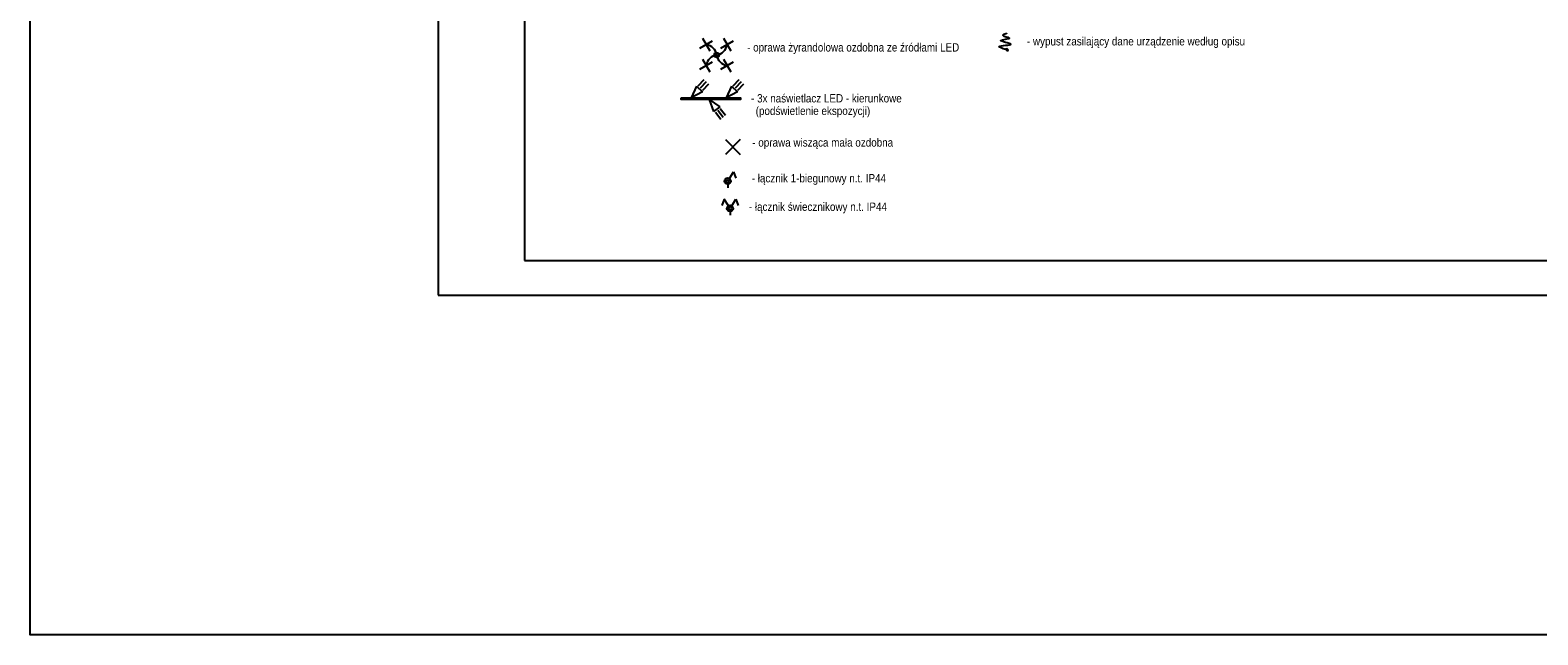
# Model space of a CAD drawing. Header units: centimetres. Extents: x 148004 to 151785, y -7215 to -1472.
# Tile 1 of 20: x 148004 to 150182, y -7215 to -6342. Entities that reach past the tile are written whole.
import ezdxf

# ---------------------------------------------------------------- set-up
doc = ezdxf.new("R2010")
doc.units = ezdxf.units.CM
doc.header["$LTSCALE"] = 0.1
for name, color, linetype in [('A_wymiary_zewn', 4, 'Continuous'), ('ELEK GNIAZDA', 234, 'Continuous'), ('ELEK OPIS', 140, 'Continuous'), ('ELEK OŚWIETLENIE', 154, 'Continuous'), ('Format', 7, 'Continuous'), ('ozn_graficzne_R&F', 5, 'Continuous')]:
    doc.layers.add(name, color=color, linetype=linetype)
doc.styles.add('arial', font='arial.ttf')

# ---------------------------------------------------------------- blocks, each defined once
blk = doc.blocks.new('OPRAWA ŻYRANDOL')
at = {"layer": 'ELEK GNIAZDA'}
blk.add_circle((0, 60), 59.8, dxfattribs=at)
at = {"layer": 'ELEK OŚWIETLENIE'}
for p, q in [((-405, 222), (-97, 400)), ((-340, 465), (-162, 157)), ((97, 222), (405, 400)), ((162, 465), (340, 157)), ((-405, -280), (-97, -102)), ((-340, -38), (-162, -345)), ((97, -280), (405, -102)), ((162, -38), (340, -345))]:
    blk.add_line(p, q, dxfattribs=at)
for centre, start, end in [((-295, 16), 8.3994, 81.6006), ((43, -235), 98.3994, 171.6006), ((-43, 354), 278.3994, 351.6006), ((295, 103), 188.3994, 261.6006)]:
    blk.add_arc(centre, 298, start, end, dxfattribs=at)
blk = doc.blocks.new('Żyrandol')
at = {"layer": 'ELEK OŚWIETLENIE'}
for p, q in [((179, 179), (-179, -179)), ((-179, 179), (179, -179))]:
    blk.add_line(p, q, dxfattribs=at)
blk = doc.blocks.new('1-BIEGUNOWY IP44')
at = {"layer": 'ELEK OŚWIETLENIE'}
for p, q in [((8422.2, -43175, 50.7), (8432.2, -43159.2, 50.7)), ((8432.2, -43159.2, 50.7), (8437.6, -43174.2, 50.7)), ((8418.2, -43188.8, 50.7), (8418.2, -43197.7, 50.7))]:
    blk.add_line(p, q, dxfattribs=at)
for radius in [7.46, 3.33]:
    blk.add_circle((8418.2, -43181.4, 50.7), radius, dxfattribs=at)
blk = doc.blocks.new('wypust')
at = {"layer": 'ELEK GNIAZDA'}
h = blk.add_hatch(dxfattribs=at)
h.set_pattern_fill('ANSI31', color=256, scale=0.40095, style=0)
h.set_pattern_definition([(45, (101436.0201, 117475.25299), (-0.03543930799, 0.03543930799), [])])
edge = h.paths.add_edge_path()
edge.add_line((50613.5, -9777.6), (50610.7, -9777.6))
edge.add_arc((50612.1, -9780.2), 2.99, 118.546, 177.3028)
edge.add_spline(control_points=[(50609.1, -9780.1), (50609.2, -9780.2), (50609.4, -9780.2), (50609.5, -9780.2)], knot_values=[0, 0, 0, 0, 0.181487, 0.181487, 0.181487, 0.181487], weights=[1, 1, 1, 1], degree=3, periodic=0)
edge.add_line((50609.5, -9780.2), (50609.1, -9780.2))
edge.add_arc((50612.1, -9780.2), 2.99, 180, 360)
edge.add_arc((50612.1, -9780.2), 2.99, 0, 61.454)
blk.add_spline([(50609.5, -9780.2), (50593.5, -9772.8), (50621.8, -9767.3), (50597.2, -9758.1), (50618.4, -9752.6), (50602.7, -9746.2), (50609.5, -9741.4), (50610.9, -9741.4), (50610.9, -9742.1)], degree=3, dxfattribs=at)
blk = doc.blocks.new('ŚWIECZNIKOWY IP44')
at = {"layer": 'ELEK OŚWIETLENIE'}
for p, q in [((8404.7, -43208.6, 1820.1), (8399.2, -43223.6, 1820.1)), ((8414.7, -43224.4, 1820.1), (8404.7, -43208.6, 1820.1)), ((8418.6, -43238.2, 1820.1), (8418.6, -43247.1, 1820.1)), ((8422.6, -43224.4, 1820.1), (8432.6, -43208.6, 1820.1)), ((8432.6, -43208.6, 1820.1), (8438.1, -43223.6, 1820.1))]:
    blk.add_line(p, q, dxfattribs=at)
for radius in [7.46, 3.46]:
    blk.add_circle((8418.6, -43230.7, 1820.1), radius, dxfattribs=at)
blk = doc.blocks.new('naświetlacze 3x')
at = {"layer": 'ELEK OŚWIETLENIE'}
for p, q in [((-10.2, 19.8), (-1.5, 29)), ((-6.9, 16.7), (1.7, 25.9)), ((-3.7, 13.7), (5, 22.9)), ((40.4, 19.8), (49, 29)), ((43.6, 16.7), (52.2, 25.9)), ((46.9, 13.7), (55.5, 22.9)), ((-12.6, 19.3), (-20.3, 2.4)), ((-4, 11.3), (-20.3, 2.4)), ((-12.6, 19.3), (-4, 11.3)), ((21.5, -10.4), (6.2, 0)), ((12.2, -17.5), (6.2, 0)), ((37.9, 19.3), (30.2, 2.4)), ((46.5, 11.3), (30.2, 2.4)), ((37.9, 19.3), (46.5, 11.3)), ((12.2, -17.5), (21.5, -10.4)), ((14.6, -18.3), (22.3, -28.2)), ((18.1, -15.5), (25.8, -25.5)), ((21.6, -12.8), (29.3, -22.8))]:
    blk.add_line(p, q, dxfattribs=at)
for points in [[(-1.5, 29, 0, 2.5, 0), (-5.2, 25.1, 2.5, 2.5, 0)], [(1.7, 25.9, 0, 2.5, 0), (-2, 22, 2.5, 2.5, 0)], [(5, 22.9, 0, 2.5, 0), (1.3, 19, 2.5, 2.5, 0)], [(49, 29, 0, 2.5, 0), (45.3, 25.1, 2.5, 2.5, 0)], [(52.2, 25.9, 0, 2.5, 0), (48.6, 22, 2.5, 2.5, 0)], [(55.5, 22.9, 0, 2.5, 0), (51.8, 19, 2.5, 2.5, 0)], [(25.8, -25.5, 0, 2.5, 0), (22.5, -21.3, 2.5, 2.5, 0)], [(29.3, -22.8, 0, 2.5, 0), (26.1, -18.6, 2.5, 2.5, 0)], [(22.3, -28.2, 0, 2.5, 0), (19, -24, 2.5, 2.5, 0)]]:
    blk.add_lwpolyline(points, format="xyseb", dxfattribs=at)
blk.add_lwpolyline([(-34.8, 2.4), (51, 2.4), (51, 0), (-34.8, 0)], close=True, dxfattribs=at)

msp = doc.modelspace()

# ---------------------------------------------------------------- linework, layer by layer
at = {"layer": 'A_wymiary_zewn'}
msp.add_lwpolyline([(148003.6, -1471.6), (151785.2, -1471.6), (151785.2, -7215.3), (148003.6, -7215.3)], close=True, dxfattribs=at)
at = {"layer": 'Format'}
msp.add_lwpolyline([(148592.9, -6724.7), (150692.9, -6724.7), (150692.9, -5239.7), (148592.9, -5239.7)], close=True, dxfattribs=at)
at = {"layer": 'ozn_graficzne_R&F'}
msp.add_lwpolyline([(148717.9, -6674.7), (150642.9, -6674.7), (150642.9, -5289.7), (148717.9, -5289.7)], close=True, dxfattribs=at)

# ---------------------------------------------------------------- block references
at = {"layer": 'ELEK GNIAZDA', "xscale": 0.6, "yscale": 0.6, "zscale": 0.6}
msp.add_blockref('wypust', (119047.7, -502.1), dxfattribs=at)
at = {"layer": 'ELEK OŚWIETLENIE'}
for name, p, xscale, yscale, zscale in [('OPRAWA ŻYRANDOL', (148995.5, -6381.7, -1010.6), 0.06, 0.06, 0.06), ('Żyrandol', (149018.8, -6511, -1010.6), 0.06, 0.06, 0.06), ('1-BIEGUNOWY IP44', (143960.5, 19348.7, 449.4), 0.6, 0.6, 0.6), ('ŚWIECZNIKOWY IP44', (143963.7, 19338.8, -1092.1), 0.6, 0.6, 0.6)]:
    msp.add_blockref(name, p, dxfattribs=dict(at, xscale=xscale, yscale=yscale, zscale=zscale))
msp.add_blockref('naświetlacze 3x', (148979.1, -6442.4), dxfattribs=at)

# ---------------------------------------------------------------- texts
at = {"layer": 'ELEK OPIS', "color": 7, "style": 'arial', "width": 0.85}
for s, p in [('- oprawa żyrandolowa ozdobna ze źródłami LED', (149039.5, -6373.1, -1010.6)), ('- wypust zasilający dane urządzenie według opisu', (149443.8, -6364.3)), ('- 3x naświetlacz LED - kierunkowe', (149045.2, -6446.6, -1061.6)), ('(podświetlenie ekspozycji)', (149051.9, -6464.7, -1061.6)), ('- oprawa wisząca mała ozdobna', (149047, -6510.4, -1010.6)), ('- łącznik 1-biegunowy n.t. IP44', (149046.2, -6562, 449.4)), ('- łącznik świecznikowy n.t. IP44', (149042, -6603.2, -1092.1))]:
    msp.add_text(s, height=12, dxfattribs=at).set_placement(p)

doc.saveas('drawing.dxf')
